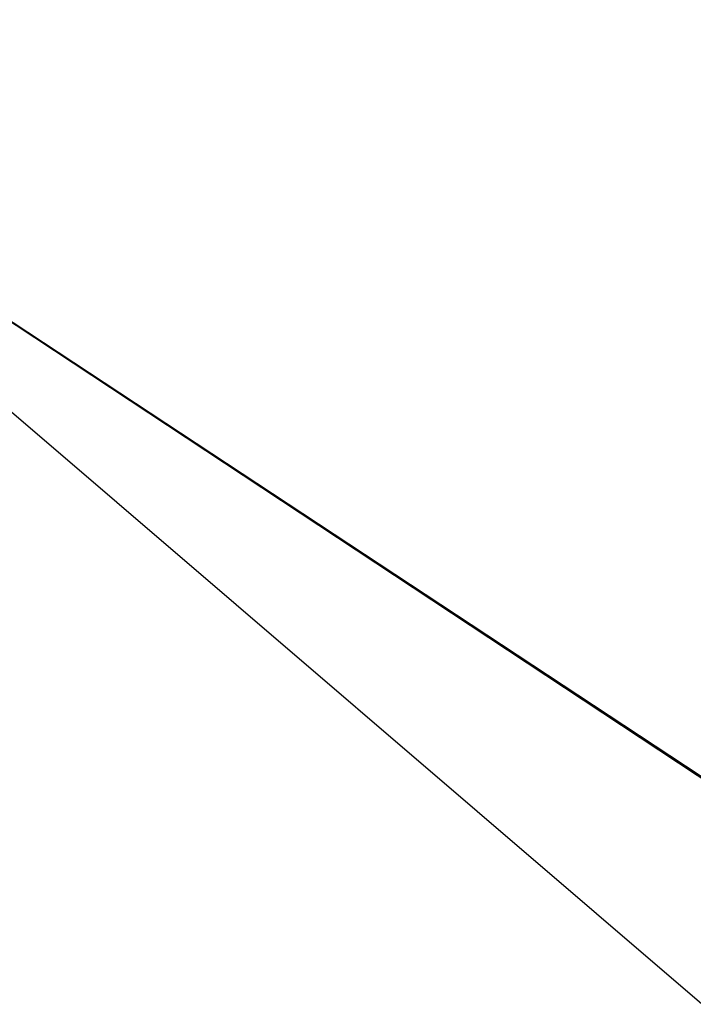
# Model space of a CAD drawing. Extents: x 0 to 206, y 0 to 111.
# Tile 73 of 256: x 53.44851 to 53.45373, y 31.66232 to 31.66996. Entities that reach past the tile are written whole.
import ezdxf

# ---------------------------------------------------------------- set-up
doc = ezdxf.new("R2010")
doc.units = 0
doc.header["$LTSCALE"] = 25.4
doc.layers.get('0').update_dxf_attribs({"color": 13, "linetype": 'CONTINUOUS'})

# ---------------------------------------------------------------- blocks, each defined once
blk = doc.blocks.new('DON-4687_STL')
at = {"color": 18}
mesh = blk.add_polyface(dxfattribs=at)
corners = [(-47.6204491, 30.1667118, 152.0630341), (-48.9014702, 31.2653675, 150.671875), (-38.1330948, 24.1495514, 143.3114014)]
mesh.append_faces([[corners[k] for k in face] for face in [(0, 1, 2)]], dxfattribs={"color": 18})
mesh = blk.add_polyface(dxfattribs=at)
corners = [(-48.9014702, 31.2653675, 150.671875), (-39.6877632, 25.1908989, 142.0946655), (-38.1330948, 24.1495514, 143.3114014)]
mesh.append_faces([[corners[k] for k in face] for face in [(0, 1, 2)]], dxfattribs={"color": 18})
blk = doc.blocks.new('DON-4687')
at = {"color": 0}
blk.add_blockref('DON-4687_STL', (-16.6, 0), dxfattribs=at)
blk = doc.blocks.new('GRUPUJ_1')
at = {"color": 0}
blk.add_blockref('DON-4687', (118.9463669, 0.4045877, -0.0091652), dxfattribs=at)

msp = doc.modelspace()

# ---------------------------------------------------------------- block references
at = {"color": 0}
msp.add_blockref('GRUPUJ_1', (0, 0), dxfattribs=at)

doc.saveas('drawing.dxf')
